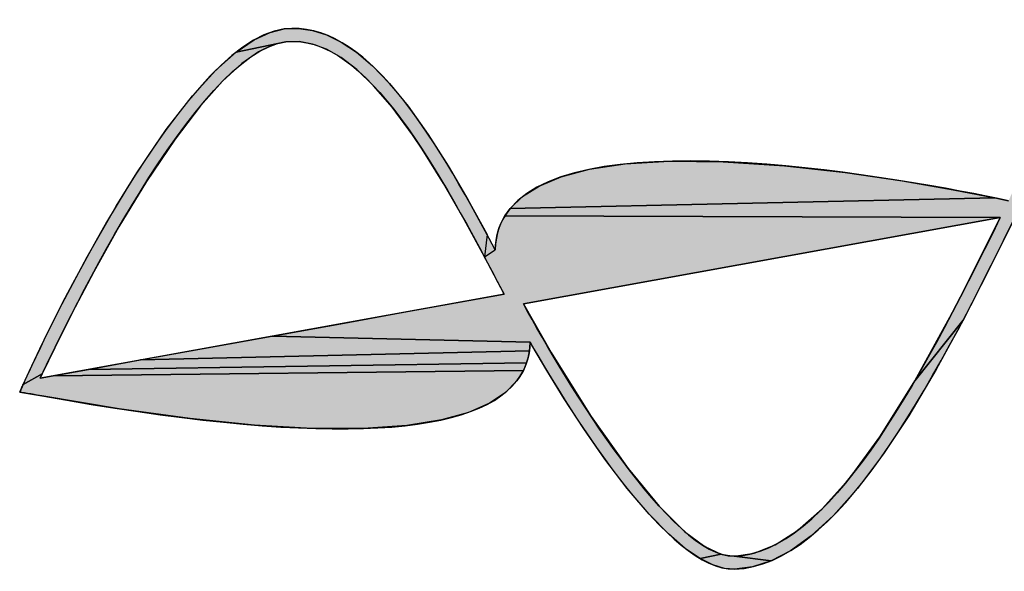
# Model space of a CAD drawing. Header units: millimetres. Extents: x 0 to 420, y 0 to 297.
# Tile 36 of 68: x 309 to 323, y 16 to 24. Entities that reach past the tile are written whole.
import ezdxf

# ---------------------------------------------------------------- set-up
doc = ezdxf.new("R2010")
doc.units = ezdxf.units.MM
doc.header["$LTSCALE"] = 23.1
doc.layers.get('0').update_dxf_attribs({"linetype": 'CONTINUOUS'})

msp = doc.modelspace()

# ---------------------------------------------------------------- hatches: boundary and pattern name
at = {"linetype": 'Continuous'}
for points in [[(313.02442, 23.99655), (313.22298, 23.96838), (313.42416, 23.90518), (313.63116, 23.80405), (313.84706, 23.66017), (314.07488, 23.46691), (314.31785, 23.21573), (314.57989, 22.89572), (314.86652, 22.49231), (315.14926, 22.04653), (315.42723, 21.57007), (315.7013, 21.07232), (315.66129, 20.75717), (315.37471, 21.2856), (315.08122, 21.79879), (314.78097, 22.28297), (314.64178, 22.49049), (314.35303, 22.88151), (314.09119, 23.18476), (313.85117, 23.41522), (313.62902, 23.58473), (313.42115, 23.70272), (313.22398, 23.77644), (313.03371, 23.8107), (312.84637, 23.80766), (312.14527, 23.66363), (312.4, 23.83793), (312.62452, 23.94284), (312.82515, 23.99057)], [(312.45941, 23.66466), (312.22304, 23.49839), (311.95008, 23.24879), (311.63566, 22.89812), (311.2763, 22.42862), (310.87107, 21.82543), (310.48085, 21.18098), (310.12606, 20.54645), (309.81878, 19.96142), (309.5711, 19.46543), (309.3951, 19.09805), (309.12249, 18.94698), (309.20694, 19.13174), (309.39659, 19.53098), (309.67581, 20.09089), (310.02897, 20.7577), (310.44043, 21.47759), (310.7331, 21.95064), (311.15041, 22.56368), (311.52419, 23.0436), (311.85482, 23.40455), (312.14527, 23.66363), (312.84637, 23.80766), (312.665, 23.76352)], [(317.65545, 22.07584), (318.28294, 22.11486), (319.04569, 22.10762), (319.91563, 22.04908), (320.77527, 21.95269), (321.58522, 21.83421), (322.30608, 21.70937), (322.89846, 21.59392), (316.02685, 21.44304), (316.20129, 21.61185), (316.43782, 21.76206), (316.74891, 21.89248), (317.14943, 21.99914)], [(323.4289, 21.83269), (323.39324, 21.75879), (323.35827, 21.68631), (323.32563, 21.61868), (323.29699, 21.5593), (329.93666, 21.56959), (329.90948, 21.52265), (329.84773, 21.43265), (329.77581, 21.34747), (329.58818, 21.18324), (329.34612, 21.04008), (329.03999, 20.91919), (326.15778, 20.81933), (325.38785, 20.92229), (324.65901, 21.04503), (324.00267, 21.17218), (323.45025, 21.28838), (323.28929, 21.32317), (323.2878, 21.32349), (323.28358, 21.3244), (323.27696, 21.32582), (323.26829, 21.32768), (323.25792, 21.32991), (323.24621, 21.33242), (323.23349, 21.33516), (323.22011, 21.33804), (323.20642, 21.34098), (323.19278, 21.34392), (322.82219, 20.5917), (322.44592, 19.85785), (321.76093, 18.99554), (322.33822, 20.0481), (322.97305, 21.3136), (315.95288, 21.33972), (315.98785, 21.39225), (316.02685, 21.44304), (322.89846, 21.59392), (323.09004, 21.55401), (323.11122, 21.59793), (323.14197, 21.66169), (323.17951, 21.73951), (323.22108, 21.82565), (323.46361, 21.9046)], [(315.92193, 21.28546), (315.95288, 21.33972), (322.97305, 21.3136), (321.51352, 21.04933), (318.59448, 20.52079), (316.40519, 20.12439), (316.21599, 20.09013), (316.60702, 19.39888), (317.17651, 18.48978), (317.6984, 17.75353), (318.14024, 17.21769), (318.50007, 16.86008), (318.78717, 16.64502), (319.01531, 16.53718), (318.71876, 16.47684), (318.50936, 16.62003), (318.26947, 16.82571), (317.99571, 17.10525), (317.68582, 17.46956), (317.37016, 17.88483), (317.06993, 18.31576), (316.79234, 18.74239), (316.54459, 19.14474), (316.33389, 19.50283), (316.30869, 19.54667), (312.65368, 19.63217), (313.62666, 19.80832), (314.52075, 19.97019), (315.25706, 20.10349), (315.7567, 20.19394), (315.94078, 20.22727), (315.66129, 20.75717), (315.81569, 20.85875), (315.81918, 20.92461), (315.82653, 20.98887), (315.83776, 21.0515), (315.85289, 21.11249), (315.87195, 21.17183), (315.89496, 21.22949)], [(322.06377, 19.15634), (321.67553, 18.50115), (321.31977, 17.96126), (320.94828, 17.4679), (320.60844, 17.08625), (320.29471, 16.79785), (320.00234, 16.58783), (319.72675, 16.44433), (319.20037, 16.50888), (319.48496, 16.55299), (319.7823, 16.67074), (320.10112, 16.87362), (320.44948, 17.17974), (320.83535, 17.61321), (321.26806, 18.20482), (321.76093, 18.99554), (322.44592, 19.85785)], [(316.30586, 19.48513), (316.29951, 19.42502), (310.78661, 19.29415), (311.6807, 19.45602), (312.65368, 19.63217), (316.30869, 19.54667)], [(316.27622, 19.30914), (316.25925, 19.2534), (310.05029, 19.16085), (310.78661, 19.29415), (316.29951, 19.42502), (316.28963, 19.36636)], [(316.18686, 19.09511), (316.15552, 19.04537), (316.12055, 18.99718), (315.9563, 18.82963), (315.73227, 18.68035), (315.43593, 18.55), (315.05161, 18.44219), (314.56114, 18.36288), (313.94429, 18.31996), (313.22163, 18.32148), (312.40404, 18.36865), (311.49188, 18.46148), (310.48553, 18.6), (309.38759, 18.78381), (309.37883, 18.78536), (309.35503, 18.78958), (309.31996, 18.7958), (309.27738, 18.80336), (309.23105, 18.81158), (309.18471, 18.8198), (309.14213, 18.82736), (309.10706, 18.83358), (309.08326, 18.8378), (309.0745, 18.83936), (309.07584, 18.84237), (309.07949, 18.85055), (309.08486, 18.8626), (309.09139, 18.87724), (309.09849, 18.89317), (309.10559, 18.9091), (309.11212, 18.92373), (309.1175, 18.93579), (309.12114, 18.94397), (309.12249, 18.94698), (309.3951, 19.09805), (309.36658, 19.03707), (309.55066, 19.07039), (316.21458, 19.14637)], [(316.23871, 19.19914), (316.21458, 19.14637), (309.55066, 19.07039), (310.05029, 19.16085), (316.25925, 19.2534)], [(319.20037, 16.50888), (319.72675, 16.44433), (319.46316, 16.35853), (319.2064, 16.32495), (319.06265, 16.33714), (318.9017, 16.38556), (318.71876, 16.47684), (319.01531, 16.53718)]]:
    msp.add_hatch(color=7, dxfattribs=at).paths.add_polyline_path(points)

# ---------------------------------------------------------------- linework, layer by layer
at = {"color": 7, "linetype": 'Continuous'}
for p, q in [((315.94078, 20.22727), (309.36658, 19.03707)), ((315.94078, 20.22727), (309.36658, 19.03707)), ((309.12249, 18.94698), (309.0745, 18.83936)), ((309.0745, 18.83936), (309.38759, 18.78381))]:
    msp.add_line(p, q, dxfattribs=at)
for points in [[(313.02442, 23.99655), (313.22298, 23.96838), (313.42416, 23.90518), (313.63116, 23.80405), (313.84706, 23.66017), (314.07488, 23.46691), (314.31785, 23.21573), (314.57989, 22.89572), (314.86652, 22.49231), (315.14926, 22.04653), (315.42723, 21.57007), (315.7013, 21.07232), (315.66129, 20.75717), (315.37471, 21.2856), (315.08122, 21.79879), (314.78097, 22.28297), (314.64178, 22.49049), (314.35303, 22.88151), (314.09119, 23.18476), (313.85117, 23.41522), (313.62902, 23.58473), (313.42115, 23.70272), (313.22398, 23.77644), (313.03371, 23.8107), (312.84637, 23.80766), (312.14527, 23.66363), (312.4, 23.83793), (312.62452, 23.94284), (312.82515, 23.99057), (313.02442, 23.99655)], [(312.45941, 23.66466), (312.22304, 23.49839), (311.95008, 23.24879), (311.63566, 22.89812), (311.2763, 22.42862), (310.87107, 21.82543), (310.48085, 21.18098), (310.12606, 20.54645), (309.81878, 19.96142), (309.5711, 19.46543), (309.3951, 19.09805), (309.12249, 18.94698), (309.20694, 19.13174), (309.39659, 19.53098), (309.67581, 20.09089), (310.02897, 20.7577), (310.44043, 21.47759), (310.7331, 21.95064), (311.15041, 22.56368), (311.52419, 23.0436), (311.85482, 23.40455), (312.14527, 23.66363), (312.84637, 23.80766), (312.665, 23.76352), (312.45941, 23.66466)], [(317.65545, 22.07584), (318.28294, 22.11486), (319.04569, 22.10762), (319.91563, 22.04908), (320.77527, 21.95269), (321.58522, 21.83421), (322.30608, 21.70937), (322.89846, 21.59392), (316.02685, 21.44304), (316.20129, 21.61185), (316.43782, 21.76206), (316.74891, 21.89248), (317.14943, 21.99914), (317.65545, 22.07584)], [(323.19278, 21.34392), (322.82219, 20.5917), (322.44592, 19.85785), (321.76093, 18.99554), (322.33822, 20.0481), (322.97305, 21.3136), (315.95288, 21.33972), (315.98785, 21.39225), (316.02685, 21.44304), (322.89846, 21.59392), (323.09004, 21.55401)], [(315.92193, 21.28546), (315.95288, 21.33972), (322.97305, 21.3136), (321.51352, 21.04933), (318.59448, 20.52079), (316.40519, 20.12439), (316.21599, 20.09013), (316.60702, 19.39888), (317.17651, 18.48978), (317.6984, 17.75353), (318.14024, 17.21769), (318.50007, 16.86008), (318.78717, 16.64502), (319.01531, 16.53718), (318.71876, 16.47684), (318.50936, 16.62003), (318.26947, 16.82571), (317.99571, 17.10525), (317.68582, 17.46956), (317.37016, 17.88483), (317.06993, 18.31576), (316.79234, 18.74239), (316.54459, 19.14474), (316.33389, 19.50283), (316.30869, 19.54667), (312.65368, 19.63217), (313.62666, 19.80832), (314.52075, 19.97019), (315.25706, 20.10349), (315.7567, 20.19394), (315.94078, 20.22727), (315.66129, 20.75717), (315.81569, 20.85875), (315.81918, 20.92461), (315.82653, 20.98887), (315.83776, 21.0515), (315.85289, 21.11249), (315.87195, 21.17183), (315.89496, 21.22949), (315.92193, 21.28546)], [(322.06377, 19.15634), (321.67553, 18.50115), (321.31977, 17.96126), (320.94828, 17.4679), (320.60844, 17.08625), (320.29471, 16.79785), (320.00234, 16.58783), (319.72675, 16.44433), (319.20037, 16.50888), (319.48496, 16.55299), (319.7823, 16.67074), (320.10112, 16.87362), (320.44948, 17.17974), (320.83535, 17.61321), (321.26806, 18.20482), (321.76093, 18.99554), (322.44592, 19.85785), (322.06377, 19.15634)], [(316.30586, 19.48513), (316.29951, 19.42502), (310.78661, 19.29415), (311.6807, 19.45602), (312.65368, 19.63217), (316.30869, 19.54667), (316.30586, 19.48513)], [(316.27622, 19.30914), (316.25925, 19.2534), (310.05029, 19.16085), (310.78661, 19.29415), (316.29951, 19.42502), (316.28963, 19.36636), (316.27622, 19.30914)], [(316.18686, 19.09511), (316.15552, 19.04537), (316.12055, 18.99718), (315.9563, 18.82963), (315.73227, 18.68035), (315.43593, 18.55), (315.05161, 18.44219), (314.56114, 18.36288), (313.94429, 18.31996), (313.22163, 18.32148), (312.40404, 18.36865), (311.49188, 18.46148), (310.48553, 18.6), (309.38759, 18.78381), (309.37883, 18.78536), (309.35503, 18.78958), (309.31996, 18.7958), (309.27738, 18.80336), (309.23105, 18.81158), (309.18471, 18.8198), (309.14213, 18.82736), (309.10706, 18.83358), (309.08326, 18.8378), (309.0745, 18.83936), (309.07584, 18.84237), (309.07949, 18.85055), (309.08486, 18.8626), (309.09139, 18.87724), (309.09849, 18.89317), (309.10559, 18.9091), (309.11212, 18.92373), (309.1175, 18.93579), (309.12114, 18.94397), (309.12249, 18.94698), (309.3951, 19.09805), (309.36658, 19.03707), (309.55066, 19.07039), (316.21458, 19.14637), (316.18686, 19.09511)], [(316.23871, 19.19914), (316.21458, 19.14637), (309.55066, 19.07039), (310.05029, 19.16085), (316.25925, 19.2534), (316.23871, 19.19914)], [(319.20037, 16.50888), (319.72675, 16.44433), (319.46316, 16.35853), (319.2064, 16.32495), (319.06265, 16.33714), (318.9017, 16.38556), (318.71876, 16.47684), (319.01531, 16.53718), (319.20037, 16.50888)]]:
    msp.add_lwpolyline(points, dxfattribs=at)
for points in [[(315.81569, 20.85875), (314.91161, 22.55688), (313.96329, 24.12263), (312.82515, 23.99057)], [(312.82515, 23.99057), (311.31395, 23.81542), (309.2113, 19.14563), (309.12249, 18.94698)], [(312.84637, 23.80766), (313.98082, 23.93924), (315.0211, 21.98075), (315.94078, 20.22727)], [(312.84637, 23.80766), (313.98082, 23.93924), (315.0211, 21.98075), (315.94078, 20.22727)], [(309.36658, 19.03707), (309.75637, 19.87368), (311.58776, 23.66175), (312.84637, 23.80766)], [(309.36658, 19.03707), (309.75637, 19.87368), (311.58776, 23.66175), (312.84637, 23.80766)], [(323.09004, 21.55401), (321.60682, 21.86818), (317.06419, 22.70566), (316.02685, 21.44304)], [(316.02685, 21.44304), (315.89011, 21.27666), (315.82091, 21.08095), (315.81569, 20.85875)], [(322.97305, 21.3136), (321.78719, 18.88125), (320.52156, 16.55218), (319.20037, 16.50888)], [(319.2064, 16.32495), (320.64953, 16.37227), (321.9667, 18.82142), (323.19278, 21.34392)], [(316.12055, 18.99718), (316.24317, 19.15526), (316.30508, 19.33918), (316.30869, 19.54667)], [(316.30869, 19.54667), (316.92116, 18.47847), (318.28739, 16.29484), (319.2064, 16.32495)], [(309.38759, 18.78381), (313.21013, 18.0939), (315.47542, 18.16578), (316.12055, 18.99718)]]:
    msp.add_open_spline(points, degree=3, dxfattribs=at)
for points, knots in [([(319.20037, 16.50888), (318.33826, 16.48077), (316.80926, 18.98526), (316.21599, 20.09013), (316.21599, 20.09013), (322.97305, 21.3136), (322.97305, 21.3136), (321.78719, 18.88125), (320.52156, 16.55218), (319.20037, 16.50888)], [0, 0, 0, 0, 1, 1, 1, 2, 2, 2, 3, 3, 3, 3]), ([(319.20037, 16.50888), (318.33826, 16.48077), (316.80926, 18.98526), (316.21599, 20.09013), (316.21599, 20.09013), (322.97305, 21.3136), (322.97305, 21.3136)], [0, 0, 0, 0, 1, 1, 1, 2, 2, 2, 2])]:
    msp.add_open_spline(points, degree=3, knots=knots, dxfattribs=at)
msp.add_solid([(315.81569, 20.85875), (315.66129, 20.75717), (315.7013, 21.07232)], dxfattribs=at)

doc.saveas('drawing.dxf')
